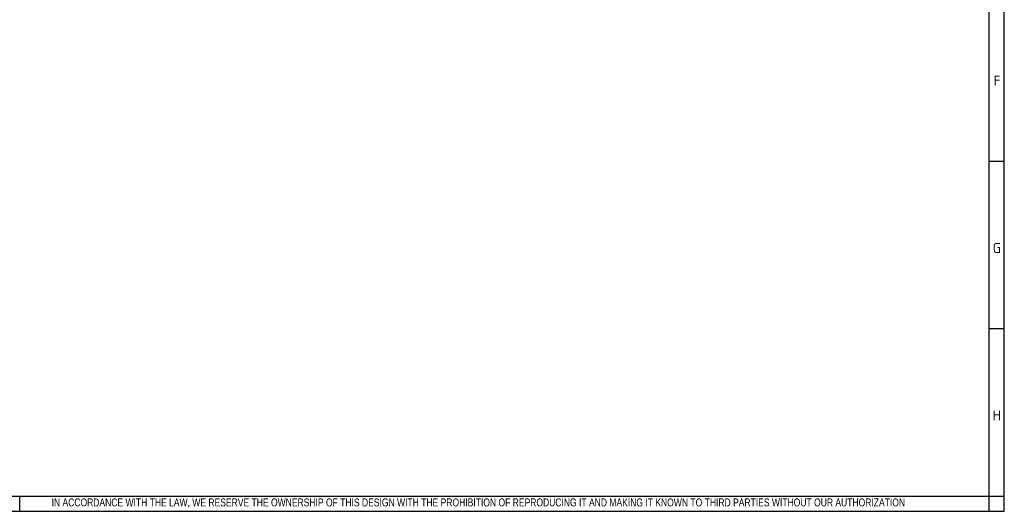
# Paper-space layout 'Layout1' of a CAD drawing. Extents: x 100 to 6593, y 169 to 4601.
# Tile 6 of 8: x 3412 to 6593, y 175 to 1764. Entities that reach past the tile are written whole.
import ezdxf

# ---------------------------------------------------------------- set-up
doc = ezdxf.new("R2010")
doc.units = 0
doc.header["$LTSCALE"] = 16
doc.layers.get('0').update_dxf_attribs({"linetype": 'CONTINUOUS'})
doc.layers.add('DEFAULT', color=7, linetype='CONTINUOUS')

psp = doc.layouts.get("Layout1")

# ---------------------------------------------------------------- linework, layer by layer
at = {"color": 7, "linetype": 'CONTINUOUS'}
for p, q in [((6593.47, 175.35), (6593.47, 4601.42)), ((6593.47, 1306.09), (6545.01, 1306.09)), ((6593.47, 764.95), (6545.01, 764.95)), ((3412.35, 175.27), (3412.35, 223.73)), ((99.75, 175.35), (6593.47, 175.35))]:
    psp.add_line(p, q, dxfattribs=at)
at = {"layer": 'DEFAULT', "color": 7, "linetype": 'CONTINUOUS'}
for p, q in [((6545.01, 175.35), (6545.01, 4601.42)), ((99.75, 223.81), (6593.47, 223.81))]:
    psp.add_line(p, q, dxfattribs=at)

# ---------------------------------------------------------------- texts
for s, insert, char_height, width, attachment_point in [('{\\fSolid Edge ANSI|b0||i0||c0|p34;\\C7;\\H32.307072;\\W1.;F}', (6569.79, 1551.25), 32.3071, 36.3456, 8), ('{\\fSolid Edge ANSI|b0||i0||c0|p34;\\C7;\\H32.307072;\\W1.;G}', (6569.38, 1010.11), 32.3071, 41.3936, 8), ('{\\fSolid Edge ANSI|b0||i0||c0|p34;\\C7;\\H32.307072;\\W1.;H}', (6569.41, 468.97), 32.3071, 43.4128, 8), ('{\\fArial Narrow|b0||i0||c0|p34;\\C7;\\H25.6;\\W0.94;IN ACCORDANCE WITH THE LAW, WE RESERVE THE OWNERSHIP OF THIS DESIGN WITH THE PROHIBITION OF REPRODUCING IT AND MAKING IT KNOWN TO THIRD PARTIES WITHOUT OUR AUTHORIZATION}', (3515.01, 186.44), 25.6, 2911.9314, 7)]:
    psp.add_mtext(s, dxfattribs=dict(insert=insert, char_height=char_height, width=width, attachment_point=attachment_point))

doc.saveas('drawing.dxf')
